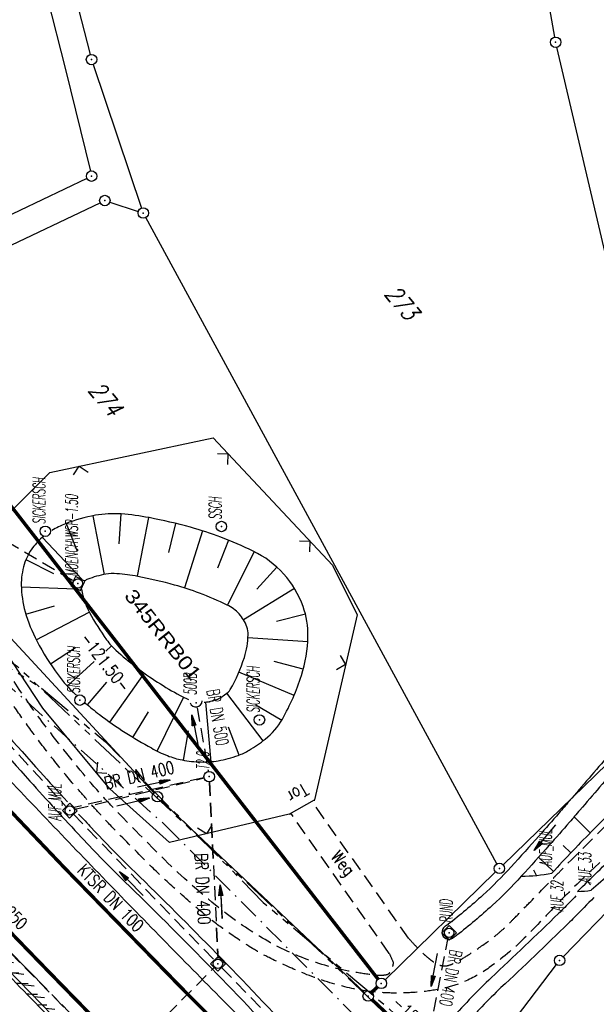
# Model space of a CAD drawing. Extents: x 448150 to 449332, y 437108 to 438384.
# Tile 126 of 159: x 448673 to 448756, y 437779 to 437920. Entities that reach past the tile are written whole.
import ezdxf
from ezdxf.enums import TextEntityAlignment as Align

# ---------------------------------------------------------------- set-up
doc = ezdxf.new("R2010")
doc.units = 0
doc.header["$LTSCALE"] = 2
doc.header["$MEASUREMENT"] = 0
for name, pattern in [('ACHSE', [5.5, 4, -0.5, 0.5, -0.5]), ('AUSGEZOGEN', [0]), ('BAB-FM2', [2.6, 1.5, -0.5, 0.1, -0.5]), ('GESTRICH-X2', [1.5, 1, -0.5]), ('PHANTOMX2', [5, 2.5, -0.5, 0.5, -0.5, 0.5, -0.5])]:
    doc.linetypes.add(name, pattern=pattern)
doc.layers.get('0').update_dxf_attribs({"linetype": 'AUSGEZOGEN'})
for name, color, linetype in [('212-ABSTAND', 8, 'AUSGEZOGEN'), ('212-FLSTNR', 8, 'AUSGEZOGEN'), ('212-GRENZL', 8, 'AUSGEZOGEN'), ('212-GRENZL-BAB', 7, 'AUSGEZOGEN'), ('212-GRENZP', 8, 'AUSGEZOGEN'), ('212-GRENZP-BAB', 7, 'AUSGEZOGEN'), ('ACHSETOP', 250, 'ACHSE'), ('ANMERKUNG', 7, 'CONTINUOUS'), ('BAB_FM', 5, 'BAB-FM2'), ('BOESCHG', 250, 'AUSGEZOGEN'), ('DURCHL', 200, 'GESTRICH-X2'), ('FBRTOP', 250, 'AUSGEZOGEN'), ('KANAL', 7, 'GESTRICH-X2'), ('Lichtwellenleiter COLT', 46, 'PHANTOMX2'), ('Lichtwellenleiter GLH', 46, 'PHANTOMX2'), ('MULDE', 250, 'AUSGEZOGEN'), ('PFEIL', 7, 'CONTINUOUS'), ('PFEILTOP', 200, 'AUSGEZOGEN'), ('RRB', 250, 'AUSGEZOGEN'), ('RRB-Schrift', 250, 'AUSGEZOGEN'), ('SCHLITZRINNE', 200, 'AUSGEZOGEN'), ('SCHSYMBOL', 200, 'AUSGEZOGEN'), ('TEXTO', 4, 'CONTINUOUS'), ('WEG', 250, 'GESTRICH-X2'), ('ZAUN', 30, 'AUSGEZOGEN')]:
    doc.layers.add(name, color=color, linetype=linetype)
doc.styles.add('ROMANS', font='romans.shx', dxfattribs={"width": 0.8})
doc.styles.add('UNIR-H', font='unir_h.shx', dxfattribs={"width": 0.8})
pattern_1 = [(358.2745, (448649.3639, 437806.4096), (0.045166, 1.49932), [])]

# ---------------------------------------------------------------- blocks, each defined once
blk = doc.blocks.new('GST')
at = {"color": 0}
blk.add_circle((0, 0), 0.75, dxfattribs=at)
blk.add_point((0, 0), dxfattribs=at)
blk = doc.blocks.new('10')
blk.add_blockref('GST', (0, 0))
blk = doc.blocks.new('42')
at = {"color": 0}
blk.add_arc((-0.02, -0.31), 0.91, 12.5363, 167.4637, dxfattribs=at)
blk.add_point((0, 0), dxfattribs=at)
blk = doc.blocks.new('20')
blk.add_lwpolyline([(-0.75, -0.75), (0.75, -0.75), (0.75, 0.75), (-0.75, 0.75)], close=True)
blk.add_circle((0, 0), 0.676)
blk.add_point((0, 0))
blk = doc.blocks.new('ZR')
at = {"color": 0}
for p, q in [((-1.05, -1.05), (0, 0)), ((0, 0), (1.07, -1.08))]:
    blk.add_line(p, q, dxfattribs=at)
blk = doc.blocks.new('PFEIL2')
at = {"color": 0}
for p, q in [((0.88, 0), (-2.4, -0.01)), ((0.88, -0.27), (0.88, 0.28)), ((0.88, 0.28), (2.43, 0.01)), ((0.91, 0.27), (0.88, 0.26)), ((0.97, 0.26), (0.88, 0.25)), ((1.02, 0.25), (0.88, 0.23)), ((1.07, 0.24), (0.88, 0.21)), ((1.13, 0.23), (0.88, 0.19)), ((1.18, 0.22), (0.88, 0.17)), ((1.24, 0.21), (0.88, 0.15)), ((1.29, 0.21), (0.88, 0.14)), ((1.34, 0.2), (0.88, 0.12)), ((1.4, 0.19), (0.88, 0.1)), ((1.45, 0.18), (0.88, 0.08)), ((1.51, 0.17), (0.88, 0.06)), ((1.56, 0.16), (0.88, 0.04)), ((1.61, 0.15), (0.88, 0.02)), ((1.67, 0.14), (0.88, 0.01)), ((1.72, 0.13), (0.88, -0.01)), ((1.78, 0.12), (0.88, -0.03)), ((1.83, 0.11), (0.88, -0.05)), ((1.88, 0.1), (0.88, -0.07)), ((1.94, 0.09), (0.88, -0.09)), ((2.05, 0.08), (0.88, -0.12)), ((1.99, 0.08), (0.88, -0.11)), ((2.1, 0.07), (0.88, -0.14)), ((2.15, 0.06), (0.88, -0.16)), ((2.21, 0.05), (0.88, -0.18)), ((2.26, 0.04), (0.88, -0.2)), ((2.32, 0.03), (0.88, -0.22)), ((2.37, 0.02), (0.88, -0.23)), ((2.42, 0.01), (0.88, -0.25)), ((2.43, 0.01), (0.88, -0.27))]:
    blk.add_line(p, q, dxfattribs=at)

msp = doc.modelspace()

# ---------------------------------------------------------------- hatches: boundary and pattern name
at = {"layer": 'SCHLITZRINNE'}
h = msp.add_hatch(dxfattribs=at)
h.set_pattern_fill('_USER', color=256, scale=1.5, angle=45, style=0, pattern_type=0)
h.set_pattern_definition([(353.2904, (448535.0215, 437939.729), (0.175256, 1.489727), [])])
edge = h.paths.add_edge_path()
edge.add_arc((450110.13, 439174.89), 2002.14, 217.64669, 217.75216)
edge.add_arc((450110.13, 439174.89), 2001.64, 217.64669, 217.80503)
edge.add_arc((450106.01, 439171.69), 1996.43, 217.80503, 218.16389)
edge.add_arc((450104.62, 439170.6), 1994.66, 218.16389, 218.52344)
edge.add_arc((450102.36, 439168.8), 1991.77, 218.52344, 218.88325)
edge.add_arc((450113.08, 439177.44), 2005.54, 218.88325, 219.24038)
edge.add_arc((450118.78, 439182.1), 2012.9, 219.24038, 219.59686)
edge.add_arc((450119.44, 439182.64), 2013.76, 219.59686, 219.95347)
edge.add_arc((450109.13, 439174.01), 2000.31, 219.95347, 220.31126)
edge.add_arc((450102.12, 439168.06), 1991.12, 220.31126, 220.67065)
edge.add_arc((450113.58, 439177.91), 2006.23, 220.67065, 221.02868)
edge.add_arc((450111.63, 439176.21), 2003.65, 221.02868, 221.38687)
edge.add_arc((450104.99, 439170.35), 1994.79, 221.38687, 221.74586)
edge.add_arc((450107.89, 439172.95), 1998.68, 221.74586, 222.10441)
edge.add_arc((450110.12, 439174.96), 2001.69, 222.10441, 222.4627)
edge.add_arc((450114.23, 439178.72), 2007.26, 222.4627, 222.81976)
edge.add_arc((450115.82, 439180.2), 2009.43, 222.81976, 223.17663)
edge.add_arc((450111.74, 439176.37), 2003.83, 223.17663, 223.53485)
edge.add_arc((450104.44, 439169.44), 1993.76, 223.53485, 223.89398)
edge.add_arc((450103.99, 439169), 1993.13, 223.89398, 224.25291)
edge.add_arc((450116.36, 439181.05), 2010.4, 224.25291, 224.61029)
edge.add_arc((450116.77, 439181.45), 2010.98, 224.61029, 224.72129)
edge.add_line((448524.85, 437951.99), (448525.24, 437952.3))
h = msp.add_hatch(dxfattribs=at)
h.set_pattern_fill('_USER', color=256, scale=1.5, angle=45, style=0, pattern_type=0)
h.set_pattern_definition(pattern_1)
edge = h.paths.add_edge_path()
edge.add_arc((450115.82, 439180.2), 2009.93, 222.9551, 223.17663)
edge.add_arc((450111.74, 439176.37), 2004.33, 223.17663, 223.53485)
edge.add_arc((450104.44, 439169.44), 1994.26, 223.53485, 223.89398)
edge.add_arc((450103.99, 439169), 1993.63, 223.89398, 224.25291)
edge.add_arc((450116.36, 439181.05), 2010.9, 224.25291, 224.61029)
edge.add_arc((450116.77, 439181.45), 2011.48, 224.61029, 224.72129)
edge.add_arc((450110.13, 439174.89), 2001.64, 217.64669, 217.80503)
edge.add_arc((450106.01, 439171.69), 1996.43, 217.80503, 218.16389)
edge.add_arc((450104.62, 439170.6), 1994.66, 218.16389, 218.52344)
edge.add_arc((450102.36, 439168.8), 1991.77, 218.52344, 218.88325)
edge.add_arc((450113.08, 439177.44), 2005.54, 218.88325, 219.24038)
edge.add_arc((450118.78, 439182.1), 2012.9, 219.24038, 219.59686)
edge.add_arc((450119.44, 439182.64), 2013.76, 219.59686, 219.95347)
edge.add_arc((450109.13, 439174.01), 2000.31, 219.95347, 220.31126)
edge.add_arc((450102.12, 439168.06), 1991.12, 220.31126, 220.67065)
edge.add_arc((450113.58, 439177.91), 2006.23, 220.67065, 221.02868)
edge.add_arc((450111.63, 439176.21), 2003.65, 221.02868, 221.38687)
edge.add_arc((450104.99, 439170.35), 1994.79, 221.38687, 221.74586)
edge.add_arc((450107.89, 439172.95), 1998.68, 221.74586, 222.10441)
edge.add_arc((450110.12, 439174.96), 2001.69, 222.10441, 222.4627)
edge.add_arc((450114.23, 439178.72), 2007.26, 222.4627, 222.81976)
edge.add_arc((450115.82, 439180.2), 2009.43, 222.81976, 223.17663)
edge.add_arc((450111.74, 439176.37), 2003.83, 223.17663, 223.53485)
edge.add_arc((450104.44, 439169.44), 1993.76, 223.53485, 223.89398)
edge.add_arc((450103.99, 439169), 1993.13, 223.89398, 224.25291)
edge.add_arc((450116.36, 439181.05), 2010.4, 224.25291, 224.61029)
edge.add_arc((450116.77, 439181.45), 2010.98, 224.61029, 224.72129)
h = msp.add_hatch(dxfattribs=at)
h.set_pattern_fill('_USER', color=256, scale=1.5, angle=45, style=0, pattern_type=0)
h.set_pattern_definition(pattern_1)
edge = h.paths.add_edge_path()
edge.add_arc((450116.77, 439181.45), 2010.98, 224.72129, 224.96759)
edge.add_arc((450103.94, 439168.64), 1992.85, 224.96759, 225.25393)
edge.add_arc((450116.77, 439181.45), 2011.48, 224.72129, 224.80604)
edge.add_arc((450115.82, 439180.2), 2009.93, 222.9551, 223.17663)
edge.add_arc((450111.74, 439176.37), 2004.33, 223.17663, 223.53485)
edge.add_arc((450104.44, 439169.44), 1994.26, 223.53485, 223.89398)
edge.add_arc((450103.99, 439169), 1993.63, 223.89398, 224.25291)
edge.add_arc((450116.36, 439181.05), 2010.9, 224.25291, 224.61029)
edge.add_arc((450116.77, 439181.45), 2011.48, 224.61029, 224.72129)
edge.add_arc((450110.13, 439174.89), 2001.64, 217.64669, 217.80503)
edge.add_arc((450106.01, 439171.69), 1996.43, 217.80503, 218.16389)
edge.add_arc((450104.62, 439170.6), 1994.66, 218.16389, 218.52344)
edge.add_arc((450102.36, 439168.8), 1991.77, 218.52344, 218.88325)
edge.add_arc((450113.08, 439177.44), 2005.54, 218.88325, 219.24038)
edge.add_arc((450118.78, 439182.1), 2012.9, 219.24038, 219.59686)
edge.add_arc((450119.44, 439182.64), 2013.76, 219.59686, 219.95347)
edge.add_arc((450109.13, 439174.01), 2000.31, 219.95347, 220.31126)
edge.add_arc((450102.12, 439168.06), 1991.12, 220.31126, 220.67065)
edge.add_arc((450113.58, 439177.91), 2006.23, 220.67065, 221.02868)
edge.add_arc((450111.63, 439176.21), 2003.65, 221.02868, 221.38687)
edge.add_arc((450104.99, 439170.35), 1994.79, 221.38687, 221.74586)
edge.add_arc((450107.89, 439172.95), 1998.68, 221.74586, 222.10441)
edge.add_arc((450110.12, 439174.96), 2001.69, 222.10441, 222.4627)
edge.add_arc((450114.23, 439178.72), 2007.26, 222.4627, 222.81976)
edge.add_arc((450115.82, 439180.2), 2009.43, 222.81976, 223.17663)
edge.add_arc((450111.74, 439176.37), 2003.83, 223.17663, 223.53485)
edge.add_arc((450104.44, 439169.44), 1993.76, 223.53485, 223.89398)
edge.add_arc((450103.99, 439169), 1993.13, 223.89398, 224.25291)
edge.add_arc((450116.36, 439181.05), 2010.4, 224.25291, 224.61029)
edge.add_arc((450116.77, 439181.45), 2010.98, 224.61029, 224.72129)
h = msp.add_hatch(dxfattribs=at)
h.set_pattern_fill('_USER', color=256, scale=1.5, angle=45, style=0, pattern_type=0)
h.set_pattern_definition([(0.19809, (448696.2442, 437758.0261), (-0.005186, 1.499991), [])])
edge = h.paths.add_edge_path()
edge.add_arc((450103.94, 439168.64), 1992.85, 225.25393, 225.3265)
edge.add_arc((450104.38, 439169.08), 1993.47, 225.3265, 225.68551)
edge.add_arc((450114.11, 439179.05), 2007.4, 225.68551, 226.04327)
edge.add_arc((450116.37, 439181.4), 2010.66, 226.04327, 226.40034)
edge.add_arc((450108.35, 439172.97), 1999.02, 226.40034, 226.75845)
edge.add_arc((450107.36, 439171.92), 1997.58, 226.75845, 227.1169)
edge.add_arc((450114.22, 439179.31), 2007.66, 227.1169, 227.47445)
edge.add_arc((450112.04, 439176.93), 2004.44, 227.47445, 227.83238)
edge.add_arc((450107.82, 439172.27), 1998.16, 227.83238, 228.19088)
edge.add_arc((450107.66, 439172.09), 1997.92, 228.19088, 228.54975)
edge.add_arc((450107.03, 439171.38), 1996.96, 228.54975, 228.9087)
edge.add_arc((450111.57, 439176.59), 2003.87, 228.9087, 229.26596)
edge.add_arc((450119.09, 439185.32), 2015.39, 229.26596, 229.6222)
edge.add_arc((450115.13, 439180.66), 2009.28, 229.6222, 229.97992)
edge.add_arc((450101.81, 439164.79), 1988.56, 229.97992, 230.3395)
edge.add_arc((450135.91, 439205.92), 2041.98, 230.3395, 230.69914)
edge.add_arc((450015.79, 439059.17), 1852.34, 230.69914, 231.07675)
edge.add_arc((450440.04, 439584.51), 2527.6, 231.07675, 231.41321)
edge.add_arc((449605.18, 438538.21), 1189.04, 231.41321, 231.90377)
edge.add_arc((451876.6, 441435.45), 4870.53, 231.90377, 232.05412)
edge.add_arc((449764.39, 438726.67), 1435.57, 232.05412, 232.33105)
edge.add_arc((663048.57, 714993.47), 350453.47, 232.3310515, 232.3318237)
edge.add_arc((452105.71, 441751.77), 5260.88, 232.33184, 232.33814)
edge.add_arc((1083717.78, 1260087.56), 1038995.51, 232.33813988, 232.33882921)
edge.add_arc((362297.75, 325361.77), 141749.67, 52.3359582, 52.3410109, ccw=False)
edge.add_arc((130991.07, 25697.41), 520301.52, 52.3345817, 52.3359582, ccw=False)
edge.add_arc((597397.74, 629905.02), 242982.19, 232.3337962, 232.3367437)
edge.add_arc((1091510.3, 1270060.01), 1051651.24, 232.33674373, 232.33742474)
edge.add_arc((63904.41, -61307.14), 630166.93, 52.33651599, 52.33765249, ccw=False)
edge.add_line((448950.68, 437541.27), (448965.93, 437529.5))
edge.add_arc((450103.94, 439168.64), 1993.35, 225.25393, 225.3265)
edge.add_arc((450104.38, 439169.08), 1993.97, 225.3265, 225.63395)
h = msp.add_hatch(dxfattribs=at)
h.set_pattern_fill('_USER', color=256, scale=1.5, angle=45, style=0, pattern_type=0)
h.set_pattern_definition([(1.0848, (448717.7677, 437736.8698), (-0.0283982, 1.4997312), [])])
edge = h.paths.add_edge_path()
edge.add_arc((450104.38, 439169.08), 1993.97, 225.67714, 225.68551)
edge.add_arc((450114.11, 439179.05), 2007.9, 225.68551, 226.04327)
edge.add_arc((450116.37, 439181.4), 2011.16, 226.04327, 226.34876)
edge.add_arc((450103.94, 439168.64), 1992.85, 225.25393, 225.3265)
edge.add_arc((450104.38, 439169.08), 1993.47, 225.3265, 225.68551)
edge.add_arc((450114.11, 439179.05), 2007.4, 225.68551, 226.04327)
edge.add_arc((450116.37, 439181.4), 2010.66, 226.04327, 226.40034)
edge.add_arc((450108.35, 439172.97), 1999.02, 226.40034, 226.75845)
edge.add_arc((450107.36, 439171.92), 1997.58, 226.75845, 227.1169)
edge.add_arc((450114.22, 439179.31), 2007.66, 227.1169, 227.47445)
edge.add_arc((450112.04, 439176.93), 2004.44, 227.47445, 227.83238)
edge.add_arc((450107.82, 439172.27), 1998.16, 227.83238, 228.19088)
edge.add_arc((450107.66, 439172.09), 1997.92, 228.19088, 228.54975)
edge.add_arc((450107.03, 439171.38), 1996.96, 228.54975, 228.9087)
edge.add_arc((450111.57, 439176.59), 2003.87, 228.9087, 229.26596)
edge.add_arc((450119.09, 439185.32), 2015.39, 229.26596, 229.6222)
edge.add_arc((450115.13, 439180.66), 2009.28, 229.6222, 229.97992)
edge.add_arc((450101.81, 439164.79), 1988.56, 229.97992, 230.3395)
edge.add_arc((450135.91, 439205.92), 2041.98, 230.3395, 230.69914)
edge.add_arc((450015.79, 439059.17), 1852.34, 230.69914, 231.07675)
edge.add_arc((450440.04, 439584.51), 2527.6, 231.07675, 231.41321)
edge.add_arc((449605.18, 438538.21), 1189.04, 231.41321, 231.90377)
edge.add_arc((451876.6, 441435.45), 4870.53, 231.90377, 232.05412)
edge.add_arc((449764.39, 438726.67), 1435.57, 232.05412, 232.33105)
edge.add_arc((663048.57, 714993.47), 350453.47, 232.3310515, 232.3318237)
edge.add_arc((452105.71, 441751.77), 5260.88, 232.33184, 232.33814)
edge.add_arc((1083717.78, 1260087.56), 1038995.51, 232.33813988, 232.33882921)
edge.add_arc((362297.75, 325361.77), 141749.67, 52.3359582, 52.3410109, ccw=False)
edge.add_arc((130991.07, 25697.41), 520301.52, 52.3345817, 52.3359582, ccw=False)
edge.add_arc((597397.74, 629905.02), 242982.19, 232.3337962, 232.3367437)
edge.add_arc((1091510.3, 1270060.01), 1051651.24, 232.33674373, 232.33742474)
edge.add_arc((63904.41, -61307.14), 630166.93, 52.33651599, 52.33765249, ccw=False)
edge.add_line((448950.68, 437541.27), (448965.93, 437529.5))
h = msp.add_hatch(dxfattribs=at)
h.set_pattern_fill('_USER', color=256, scale=1.5, angle=45, style=0, pattern_type=0)
h.set_pattern_definition([(1.92282, (448737.9663, 437717.5835), (-0.05033, 1.4991554), [])])
edge = h.paths.add_edge_path()
edge.add_arc((450116.37, 439181.4), 2011.16, 226.39158, 226.40034)
edge.add_arc((450108.35, 439172.97), 1999.52, 226.40034, 226.75845)
edge.add_arc((450107.36, 439171.92), 1998.08, 226.75845, 227.1169)
edge.add_arc((450114.22, 439179.31), 2008.16, 227.1169, 227.47445)
edge.add_arc((450112.04, 439176.93), 2004.94, 227.47445, 227.83238)
edge.add_arc((450107.82, 439172.27), 1998.66, 227.83238, 228.06865)
edge.add_arc((450103.94, 439168.64), 1992.85, 225.25393, 225.3265)
edge.add_arc((450104.38, 439169.08), 1993.47, 225.3265, 225.68551)
edge.add_arc((450114.11, 439179.05), 2007.4, 225.68551, 226.04327)
edge.add_arc((450116.37, 439181.4), 2010.66, 226.04327, 226.40034)
edge.add_arc((450108.35, 439172.97), 1999.02, 226.40034, 226.75845)
edge.add_arc((450107.36, 439171.92), 1997.58, 226.75845, 227.1169)
edge.add_arc((450114.22, 439179.31), 2007.66, 227.1169, 227.47445)
edge.add_arc((450112.04, 439176.93), 2004.44, 227.47445, 227.83238)
edge.add_arc((450107.82, 439172.27), 1998.16, 227.83238, 228.19088)
edge.add_arc((450107.66, 439172.09), 1997.92, 228.19088, 228.54975)
edge.add_arc((450107.03, 439171.38), 1996.96, 228.54975, 228.9087)
edge.add_arc((450111.57, 439176.59), 2003.87, 228.9087, 229.26596)
edge.add_arc((450119.09, 439185.32), 2015.39, 229.26596, 229.6222)
edge.add_arc((450115.13, 439180.66), 2009.28, 229.6222, 229.97992)
edge.add_arc((450101.81, 439164.79), 1988.56, 229.97992, 230.3395)
edge.add_arc((450135.91, 439205.92), 2041.98, 230.3395, 230.69914)
edge.add_arc((450015.79, 439059.17), 1852.34, 230.69914, 231.07675)
edge.add_arc((450440.04, 439584.51), 2527.6, 231.07675, 231.41321)
edge.add_arc((449605.18, 438538.21), 1189.04, 231.41321, 231.90377)
edge.add_arc((451876.6, 441435.45), 4870.53, 231.90377, 232.05412)
edge.add_arc((449764.39, 438726.67), 1435.57, 232.05412, 232.33105)
edge.add_arc((663048.57, 714993.47), 350453.47, 232.3310515, 232.3318237)
edge.add_arc((452105.71, 441751.77), 5260.88, 232.33184, 232.33814)
edge.add_arc((1083717.78, 1260087.56), 1038995.51, 232.33813988, 232.33882921)
edge.add_arc((362297.75, 325361.77), 141749.67, 52.3359582, 52.3410109, ccw=False)
edge.add_arc((130991.07, 25697.41), 520301.52, 52.3345817, 52.3359582, ccw=False)
edge.add_arc((597397.74, 629905.02), 242982.19, 232.3337962, 232.3367437)
edge.add_arc((1091510.3, 1270060.01), 1051651.24, 232.33674373, 232.33742474)
edge.add_arc((63904.41, -61307.14), 630166.93, 52.33651599, 52.33765249, ccw=False)
edge.add_line((448950.68, 437541.27), (448965.93, 437529.5))
h = msp.add_hatch(dxfattribs=at)
h.set_pattern_fill('_USER', color=256, scale=1.5, angle=45, style=0, pattern_type=0)
h.set_pattern_definition([(5.43336, (448830.8072, 437635.437), (-0.142032, 1.4932605), [])])
edge = h.paths.add_edge_path()
edge.add_arc((450115.13, 439180.66), 2009.78, 229.70332, 229.97992)
edge.add_arc((450101.81, 439164.79), 1989.06, 229.97992, 230.3395)
edge.add_arc((450135.91, 439205.92), 2042.48, 230.3395, 230.69914)
edge.add_arc((450015.79, 439059.17), 1852.84, 230.69914, 231.07675)
edge.add_arc((450440.04, 439584.51), 2528.1, 231.07675, 231.21107)
edge.add_arc((450103.94, 439168.64), 1992.85, 225.25393, 225.3265)
edge.add_arc((450104.38, 439169.08), 1993.47, 225.3265, 225.68551)
edge.add_arc((450114.11, 439179.05), 2007.4, 225.68551, 226.04327)
edge.add_arc((450116.37, 439181.4), 2010.66, 226.04327, 226.40034)
edge.add_arc((450108.35, 439172.97), 1999.02, 226.40034, 226.75845)
edge.add_arc((450107.36, 439171.92), 1997.58, 226.75845, 227.1169)
edge.add_arc((450114.22, 439179.31), 2007.66, 227.1169, 227.47445)
edge.add_arc((450112.04, 439176.93), 2004.44, 227.47445, 227.83238)
edge.add_arc((450107.82, 439172.27), 1998.16, 227.83238, 228.19088)
edge.add_arc((450107.66, 439172.09), 1997.92, 228.19088, 228.54975)
edge.add_arc((450107.03, 439171.38), 1996.96, 228.54975, 228.9087)
edge.add_arc((450111.57, 439176.59), 2003.87, 228.9087, 229.26596)
edge.add_arc((450119.09, 439185.32), 2015.39, 229.26596, 229.6222)
edge.add_arc((450115.13, 439180.66), 2009.28, 229.6222, 229.97992)
edge.add_arc((450101.81, 439164.79), 1988.56, 229.97992, 230.3395)
edge.add_arc((450135.91, 439205.92), 2041.98, 230.3395, 230.69914)
edge.add_arc((450015.79, 439059.17), 1852.34, 230.69914, 231.07675)
edge.add_arc((450440.04, 439584.51), 2527.6, 231.07675, 231.41321)
edge.add_arc((449605.18, 438538.21), 1189.04, 231.41321, 231.90377)
edge.add_arc((451876.6, 441435.45), 4870.53, 231.90377, 232.05412)
edge.add_arc((449764.39, 438726.67), 1435.57, 232.05412, 232.33105)
edge.add_arc((663048.57, 714993.47), 350453.47, 232.3310515, 232.3318237)
edge.add_arc((452105.71, 441751.77), 5260.88, 232.33184, 232.33814)
edge.add_arc((1083717.78, 1260087.56), 1038995.51, 232.33813988, 232.33882921)
edge.add_arc((362297.75, 325361.77), 141749.67, 52.3359582, 52.3410109, ccw=False)
edge.add_arc((130991.07, 25697.41), 520301.52, 52.3345817, 52.3359582, ccw=False)
edge.add_arc((597397.74, 629905.02), 242982.19, 232.3337962, 232.3367437)
edge.add_arc((1091510.3, 1270060.01), 1051651.24, 232.33674373, 232.33742474)
edge.add_arc((63904.41, -61307.14), 630166.93, 52.33651599, 52.33765249, ccw=False)
edge.add_line((448950.68, 437541.27), (448965.93, 437529.5))

# ---------------------------------------------------------------- linework, layer by layer
at = {"layer": '212-GRENZL'}
for p, q in [((448749.56, 437917.66), (448744.27, 437947.56)), ((448673.11, 437937.22), (448679.28, 437913)), ((448677.17, 437937.42), (448682.84, 437915.15)), ((448757.58, 437883.39), (448749.86, 437916.19)), ((448679.28, 437913), (448682.86, 437898.41)), ((448683.27, 437913.71), (448690.22, 437893.09)), ((448682.36, 437897.36), (448648.43, 437881.18)), ((448650.88, 437878.02), (448684.26, 437893.85)), ((448685.65, 437893.94), (448689.75, 437892.61)), ((448741.25, 437798.86), (448690.82, 437891.72)), ((448742.15, 437798.72), (448761.24, 437817.26)), ((448750.78, 437785.51), (448770.92, 437806.25)), ((448725.19, 437782.2), (448741.07, 437797.68)), ((448739.15, 437770.4), (448749.81, 437784.37))]:
    msp.add_line(p, q, dxfattribs=at)
at = {"layer": '212-GRENZL-BAB', "const_width": 0.5, "flags": 128}
for points in [[(448650.66, 437877.1), (448724.19, 437782.27)], [(448723.28, 437780.4), (448724.1, 437781.17)], [(448735.93, 437767.41), (448723.32, 437779.33)]]:
    msp.add_lwpolyline(points, dxfattribs=at)
at = {"layer": '212-GRENZL-BAB', "flags": 128}
for points in [[(448691.99, 437809.04), (448639.66, 437865.65)], [(448722.23, 437780.37), (448693.04, 437807.97)]]:
    msp.add_lwpolyline(points, dxfattribs=at)
at = {"layer": 'ACHSETOP', "flags": 128}
msp.add_lwpolyline([(448380.24, 438171.9), (448383.35, 438166.51), (448396.09, 438145), (448409.1, 438123.65), (448422.38, 438102.47), (448435.91, 438081.45), (448449.72, 438060.6), (448463.78, 438039.93), (448478.1, 438019.44), (448492.67, 437999.13), (448507.5, 437979), (448522.57, 437959.06), (448537.9, 437939.3), (448553.47, 437919.75), (448569.28, 437900.38), (448585.34, 437881.22), (448601.63, 437862.26), (448618.16, 437843.5), (448634.92, 437824.95), (448651.91, 437806.62), (448669.13, 437788.49), (448686.58, 437770.59), (448704.24, 437752.9), (448722.13, 437735.43), (448740.24, 437718.19), (448758.55, 437701.18), (448777.08, 437684.4), (448795.82, 437667.85), (448814.77, 437651.54), (448833.91, 437635.46), (448853.26, 437619.62), (448872.8, 437604.03), (448888.34, 437591.92), (448892.53, 437588.68), (448912.32, 437573.41), (448932.11, 437558.13), (448951.9, 437542.85), (449011.27, 437497.03), (449090.43, 437435.92), (449169.59, 437374.82), (449183.7, 437363.93)], dxfattribs=at)
at = {"layer": 'BAB_FM'}
msp.add_lwpolyline([(448606.47, 437905.57), (448627.92, 437878.9), (448639.5, 437862.46), (448640.63, 437858.14), (448643.31, 437857.82), (448662.12, 437832.51), (448693.51, 437804.51), (448720.33, 437777.56), (448723.29, 437774.87), (448728.72, 437768.94), (448764.19, 437737.54), (448775.03, 437717.1), (448810.39, 437687.14), (448816.9, 437686.33), (448825.27, 437683.66), (448833.11, 437680.12), (448851.53, 437670.91), (448862.96, 437665.89), (448882.77, 437655.26), (448918.27, 437629.28), (448928.6, 437621.86), (448948.54, 437606.81), (448982.52, 437579.32)], dxfattribs=at)
at = {"layer": 'BOESCHG'}
for p, q in [((448683.24, 437848.88), (448684.86, 437840.43)), ((448687.22, 437849.14), (448686.93, 437844.85)), ((448679.4, 437847.77), (448680.97, 437843.77)), ((448691.19, 437848.62), (448689.58, 437840.17)), ((448695.09, 437847.77), (448694.07, 437843.59)), ((448698.95, 437846.71), (448696.37, 437838.5)), ((448675.97, 437845.76), (448681.62, 437839.76)), ((448702.71, 437845.35), (448701.1, 437841.36)), ((448706.37, 437843.73), (448702.57, 437836.01)), ((448673.61, 437842.58), (448677.55, 437840.59)), ((448709.66, 437841.48), (448706.76, 437838.31)), ((448672.95, 437838.66), (448680.78, 437838.39)), ((448712.19, 437838.4), (448704.84, 437833.93)), ((448673.59, 437834.72), (448677.71, 437835.95)), ((448675.1, 437831.02), (448682.71, 437835.03)), ((448713.76, 437834.74), (448709.59, 437833.68)), ((448714.08, 437830.77), (448705.5, 437831.31)), ((448677.14, 437827.58), (448680.73, 437829.95)), ((448685.08, 437829.43), (448685.9, 437830.18)), ((448679.54, 437824.39), (448683.41, 437827.92)), ((448713.44, 437826.82), (448709.28, 437827.93)), ((448685.64, 437819.23), (448690.63, 437826.23)), ((448712.12, 437823.05), (448704.2, 437826.4)), ((448682.47, 437821.68), (448685.23, 437824.98)), ((448707.66, 437816.54), (448702.45, 437823.38)), ((448692.46, 437815.06), (448696.25, 437822.78)), ((448700.2, 437813.53), (448699.43, 437822.1)), ((448688.97, 437817.03), (448691.22, 437820.69)), ((448710.34, 437819.47), (448706.64, 437821.67)), ((448696.22, 437813.75), (448696.98, 437817.98)), ((448704.24, 437814.48), (448702.71, 437818.5)), ((448752.34, 437805.6), (448754.65, 437803.31)), ((448750.77, 437801.48), (448751.87, 437800.44)), ((448749.37, 437797.75), (448747.22, 437799.79)), ((448746.93, 437797.19), (448746.57, 437797.94)), ((448754.71, 437795.84), (448754.26, 437796.3))]:
    msp.add_line(p, q, dxfattribs=at)
for points in [[(448701.17, 437822.52, 0.049607), (448701.23, 437822.55, 0.031142), (448702.65, 437823.53, 0.096617), (448702.96, 437823.89, 0.052772), (448704.98, 437828.52, 0.070333), (448705.52, 437831.76, 0.092633), (448705.33, 437832.92, 0.097312), (448704.23, 437834.76, 0.097625), (448702.53, 437836.03, 0.021377), (448698.54, 437837.75, 0.023745), (448694.97, 437838.91, 0.019408), (448689.67, 437840.15, 0.029466), (448686.68, 437840.55, 0.06155), (448685.06, 437840.47, 0.051581), (448682.48, 437839.74, 0.029991), (448682.04, 437839.53, 0.008309)], [(448681.59, 437838.32, 0.037773), (448681.77, 437837.39, 0.055064), (448682.76, 437834.95, 0.033523), (448685.2, 437831.03, 0.051397), (448686.54, 437829.54, 0.021288), (448689.41, 437827.14, 0.021019), (448692.52, 437824.96, 0.017356), (448695.74, 437823.04, 0.025731), (448696.96, 437822.46, 0.048878)], [(448699.19, 437822.08, 0.038673), (448699.73, 437822.14, 0.042778), (448701.17, 437822.52, 0.049607)], [(448761.58, 437809.94, 0.012178), (448755.21, 437803.87, 0.012178), (448749.15, 437797.5)]]:
    msp.add_lwpolyline(points, format="xyb", dxfattribs=at)
at = {"layer": 'BOESCHG', "flags": 128}
for points in [[(448752.83, 437794.89, -0.005505), (448758.62, 437800.5, -0.005505), (448764.53, 437805.97, -0.006998), (448772.22, 437812.74, -0.006998), (448780.09, 437819.29)], [(448781.68, 437816.48, 0.006882), (448773.71, 437810.56, 0.006882), (448765.9, 437804.42, 0.005029), (448760.3, 437799.79, 0.005029), (448754.79, 437795.06)]]:
    msp.add_lwpolyline(points, format="xyb", dxfattribs=at)
at = {"layer": 'BOESCHG'}
for centre, radius, start, end in [((448744.54, 437821.81), 24.74, 270.5179, 280.7409), ((448752.74, 437807.61), 12.71, 270.4283, 279.3069)]:
    msp.add_arc(centre, radius, start, end, dxfattribs=at)
at = {"layer": 'DURCHL'}
for p, q in [((448634.66, 437866.59), (448680.44, 437839.53)), ((448698.19, 437821.28), (448699.81, 437812.12)), ((448699.13, 437811.23), (448680.52, 437806.95)), ((448699.91, 437810.6), (448701.2, 437785.47)), ((448687.5, 437770.75), (448700.66, 437783.97))]:
    msp.add_line(p, q, dxfattribs=at)
at = {"layer": 'FBRTOP'}
for points in [[(448962.29, 437556.31, -0.000002), (448991.97, 437533.4, 0.000001), (449021.66, 437510.48, 0), (449059.52, 437481.26, 0), (449100.82, 437449.38, 0.000002), (449140.4, 437418.83, -0.000003), (449179.98, 437388.28, -0.000002), (449197.09, 437375.08, 0.000004)], [(448881.99, 437575.03, 0.000003), (448891.88, 437567.39, -0.000022), (448901.78, 437559.75, -0.000006), (448911.67, 437552.11, 0.000013), (448921.57, 437544.47, 0.000003), (448931.46, 437536.84, -0.000005), (448941.36, 437529.2, 0), (448949.81, 437522.68, 0.000001)], [(448574.5, 437920.8, 0.001555), (448582.38, 437911.22, 0.001556), (448590.32, 437901.68, 0.001561), (448598.3, 437892.22, 0.001568), (448606.33, 437882.81, 0.001562), (448614.45, 437873.42, 0.001563), (448622.63, 437864.08, 0.001566), (448630.84, 437854.82, 0.001565), (448639.12, 437845.6, 0.001563), (448647.46, 437836.43, 0.001558), (448655.85, 437827.32, 0.001557), (448664.31, 437818.25, 0.001563), (448672.83, 437809.23, 0.001567), (448681.38, 437800.28, 0.001566), (448689.98, 437791.39, 0.001559), (448698.68, 437782.52, 0.001559), (448707.43, 437773.71, 0.001566), (448716.2, 437764.99, 0.000469), (448718.84, 437762.38, 0.001561)], [(448902.92, 437602.14, 0.000003), (448912.81, 437594.5, -0.000022)], [(448942.5, 437571.59, 0.000003), (448952.39, 437563.95, -0.000005)]]:
    msp.add_lwpolyline(points, format="xyb", dxfattribs=at)
at = {"layer": 'FBRTOP', "const_width": 0.5}
for points in [[(448933.33, 437559.71, 0.000003), (448943.23, 437552.07, -0.000005), (448953.12, 437544.44, -0.000002), (448982.81, 437521.52, 0.000001), (449012.49, 437498.61, 0), (449050.36, 437469.38, 0), (449091.65, 437437.51, 0.000002), (449131.24, 437406.96, -0.000003), (449170.82, 437376.41, -0.000001), (449185.28, 437365.24, 0.000004)], [(448960.47, 437553.95, -0.000002), (448990.15, 437531.04)], [(449099, 437447.02, 0.000002), (449138.58, 437416.47, -0.000003), (449178.16, 437385.92, -0.000002), (449194.74, 437373.12, 0.000004)], [(448526.29, 437957.5, 0.001126), (448531.79, 437950.38, 0.001566), (448539.47, 437940.54, 0.001569), (448547.22, 437930.74, 0.00157), (448555.02, 437921, 0.001558), (448562.89, 437911.31, 0.001555), (448570.82, 437901.66, 0.001556), (448578.83, 437892.05, 0.001561), (448586.86, 437882.51, 0.001568), (448594.95, 437873.03, 0.001562), (448603.14, 437863.57, 0.001563), (448611.37, 437854.17, 0.001566), (448619.65, 437844.83, 0.001565), (448627.99, 437835.55, 0.001563), (448636.39, 437826.3, 0.001558), (448644.85, 437817.12, 0.001557), (448653.37, 437807.99, 0.001563), (448661.95, 437798.89, 0.001567), (448670.57, 437789.88, 0.001566), (448679.24, 437780.93, 0.001559), (448688, 437771.99, 0.001096), (448694.19, 437765.74, 0.001566)], [(448901.1, 437599.78, 0.000003), (448910.99, 437592.14, -0.000022)], [(448893.75, 437590.26, 0.000003), (448903.65, 437582.63, -0.000022)], [(448940.68, 437569.23, 0.000003), (448950.57, 437561.59, -0.000005)]]:
    msp.add_lwpolyline(points, format="xyb", dxfattribs=at)
msp.add_lwpolyline([(448391.16, 438180.99), (448395.44, 438173.57), (448408.09, 438152.21), (448421.01, 438131.01), (448434.19, 438109.97), (448447.64, 438089.11), (448461.34, 438068.41), (448475.3, 438047.88), (448489.52, 438027.53), (448503.99, 438007.36), (448518.72, 437987.37), (448533.69, 437967.57), (448548.9, 437947.96), (448564.37, 437928.53), (448580.07, 437909.31), (448596.01, 437890.28), (448612.19, 437871.45), (448628.6, 437852.82), (448645.25, 437834.41), (448662.12, 437816.2), (448679.22, 437798.2), (448696.54, 437780.42), (448713.76, 437763.18)], dxfattribs=at)
at = {"layer": 'KANAL'}
for p, q in [((448634.66, 437866.59), (448680.44, 437839.53)), ((448646.28, 437843.28), (448679.41, 437807.06)), ((448698.19, 437821.28), (448699.81, 437812.12)), ((448646.13, 437811.81), (448686.44, 437770.75)), ((448680.62, 437806.69), (448699.22, 437811.19)), ((448699.97, 437810.62), (448701.16, 437785.25)), ((448680.37, 437806.02), (448700.72, 437784.97)), ((448731.03, 437771.78), (448734.25, 437788.22)), ((448687.5, 437770.75), (448700.66, 437783.97)), ((448701.72, 437783.94), (448721.81, 437763.16))]:
    msp.add_line(p, q, dxfattribs=at)
at = {"layer": 'Lichtwellenleiter COLT', "flags": 128}
msp.add_lwpolyline([(448659.36, 437835.4), (448668.13, 437829.07), (448675.79, 437824.13), (448685.03, 437816.4), (448707.69, 437793.32), (448725.46, 437778.29), (448744.1, 437761.36), (448761.36, 437745.15), (448817.3, 437686.93), (448837.37, 437672.42), (448852.44, 437665.48), (448883.39, 437653.91), (448906.67, 437637.3), (448923.16, 437622.3), (448933.12, 437620.67), (448942.93, 437614.42), (448953.22, 437606.47), (448980, 437585.1), (448999.76, 437565.35), (449013.23, 437542.09), (449015.39, 437534.98), (449018.87, 437529.6), (449025.86, 437525.22), (449038.3, 437522.2), (449054.37, 437521.79), (449059.83, 437520.83), (449063.6, 437518.32), (449065.94, 437515.99), (449065.94, 437515.99), (449095.92, 437479.56), (449111.4, 437468.12), (449127.44, 437455.52), (449178.72, 437415.24), (449213.53, 437388.76)], dxfattribs=at)
at = {"layer": 'Lichtwellenleiter GLH', "flags": 128}
msp.add_lwpolyline([(448402.86, 438190.72), (448415.11, 438168.31), (448419.91, 438160.49), (448420.72, 438158.16), (448503.05, 438031.34), (448522.17, 438004.42), (448532.91, 437989.33), (448539.67, 437979.78), (448549.91, 437964.58), (448559.07, 437950.98), (448598, 437903.19), (448632.59, 437863.53), (448656.71, 437838.28), (448666.36, 437831.36), (448672.42, 437827.2), (448672.42, 437827.2), (448672.42, 437827.2), (448838.47, 437670.55), (448842.77, 437668.36), (448853.43, 437665), (448877.05, 437657.59), (448892.66, 437650.23), (448906.67, 437637.3), (448920.23, 437624.26), (448935.45, 437618.38), (448950.43, 437608.21), (448972.82, 437591), (448987.74, 437577.68), (449010.1, 437551.38), (449016.19, 437536.4), (449021.74, 437528.72), (449038.78, 437522.27), (449054.54, 437521.86), (449060.55, 437520.65), (449065.79, 437515.9), (449095.77, 437479.47), (449099.8, 437476.39), (449111.46, 437468.05), (449130.15, 437452.82), (449130.15, 437452.82), (449149.33, 437438.24), (449167.32, 437424.32), (449186.31, 437409.34), (449205.49, 437394.55), (449213.17, 437388.46)], dxfattribs=at)
at = {"layer": 'MULDE'}
for points in [[(448537.13, 437973.09, 0.005414), (448547.82, 437958.61, 0.006752), (448553.8, 437950.87, 0.000144), (448567.04, 437934.25, 0.0024), (448567.84, 437933.25, 0.004058), (448584.98, 437912.5, 0.00432), (448601.41, 437893.28, 0.000716), (448618.86, 437873.27, 0.000944), (448632.13, 437858.15, 0.000251), (448639.36, 437849.96, 0.000129), (448653.42, 437834.05, 0.001816), (448674.17, 437810.75, 0.00517), (448681.58, 437802.65, 0.011755), (448687.83, 437796.27, -0.006294), (448699.55, 437784.57, -0.007063), (448711.31, 437772.2, 0.012326), (448718.16, 437765.13, 0.002825), (448721.43, 437761.96, -0.004951)], [(448630.68, 437862.82, 0.00021), (448633.63, 437859.47, 0.000251), (448640.86, 437851.28, 0.000129), (448654.92, 437835.37, 0.001816), (448675.65, 437812.08, 0.002746), (448679.56, 437807.78, 0.011755)], [(448765.5, 437823.75, 0.001263), (448761.76, 437819.56, 0.003919), (448757.32, 437814.47, 0.00021), (448751.65, 437807.87, -0.000795), (448750.16, 437806.14, -0.003826), (448747.28, 437802.85, -0.002807), (448743.29, 437798.42, -0.022807), (448739.23, 437794.35, -0.020232), (448734.26, 437790.17, -0.010045), (448734.23, 437790.14, -0.001461), (448733.78, 437789.83, -0.001461)], [(448767.06, 437822.5, 0.001287), (448763.26, 437818.23, 0.003919), (448758.84, 437813.17, 0.00021), (448753.17, 437806.57, -0.000795), (448751.67, 437804.83, -0.003826), (448748.77, 437801.52, -0.002807), (448744.76, 437797.07, -0.022807)], [(448681.18, 437806.01, 0.00129), (448683.04, 437804.02, 0.011755), (448689.23, 437797.7, -0.006294), (448700.98, 437785.97, -0.007063), (448712.77, 437773.55, 0.012326), (448719.56, 437766.56, 0.002536), (448722.48, 437763.72, -0.004951)], [(448744.76, 437797.07, -0.022807), (448740.58, 437792.88, -0.020232), (448735.49, 437788.59, -0.010045), (448735.39, 437788.51, -0.001461), (448734.94, 437788.19, -0.001461)], [(448752.6, 437794.24, -0.000873), (448750.99, 437792.59, -0.005872), (448750.09, 437791.7, -0.003979), (448740.43, 437782.47, 0.013633), (448737.66, 437779.73, 0.002626), (448736.17, 437778.15, -0.000695), (448730.57, 437772.16, -0.002073), (448728.98, 437770.49, -0.00169), (448722.48, 437763.72)], [(448755.16, 437794, -0.001496), (448752.4, 437791.18, -0.005877), (448751.5, 437790.28, -0.003967), (448741.84, 437781.06, 0.01363), (448739.09, 437778.32, 0.002619), (448737.61, 437776.75, -0.000692), (448732.02, 437770.79, -0.002073), (448730.43, 437769.11, -0.001695), (448723.92, 437762.34)]]:
    msp.add_lwpolyline(points, format="xyb", dxfattribs=at)
msp.add_arc((448734.36, 437789.01), 1, 125.1711, 305.1711, dxfattribs=at)
at = {"layer": 'RRB'}
for points in [[(448704.09, 437814.43, 0.049607), (448705.68, 437815.19, 0.031142), (448707.98, 437816.78, 0.096617), (448710.44, 437819.64, 0.052772), (448713.18, 437825.93, 0.070333), (448714.11, 437831.54, 0.092633), (448713.42, 437835.82, 0.097312), (448710.62, 437840.51, 0.097625), (448706.26, 437843.78, 0.021377), (448701.6, 437845.79, 0.023745), (448697.26, 437847.21, 0.019408), (448691.3, 437848.6, 0.029466), (448687.31, 437849.13, 0.06155), (448683.58, 437848.94, 0.051581), (448679.3, 437847.73, 0.043627), (448677.32, 437846.74, 0.074824)], [(448676.15, 437845.91, 0.06289), (448674.57, 437844.27, 0.087122), (448673.36, 437841.88, 0.076609), (448672.94, 437838.88, 0.064839), (448673.49, 437835.08, 0.055064), (448675.18, 437830.88, 0.033523), (448678.24, 437825.99, 0.051397), (448680.75, 437823.18, 0.000728), (448680.86, 437823.08, 0.021019)], [(448682.13, 437821.96, 0.012499), (448684.17, 437820.31, 0.021019), (448687.88, 437817.71, 0.017356), (448691.62, 437815.5, 0.029477), (448693.93, 437814.4, 0.048878), (448696.05, 437813.78, 0.039513), (448698.76, 437813.49, 0.051124), (448701.23, 437813.67, 0.042778), (448704.09, 437814.43, 0.049607)]]:
    msp.add_lwpolyline(points, format="xyb", dxfattribs=at)
at = {"layer": 'SCHLITZRINNE'}
for points in [[(448891.31, 437587.1, 0.000003), (448901.2, 437579.46, -0.000022), (448911.1, 437571.82, -0.000006), (448920.99, 437564.18, 0.000013), (448930.89, 437556.55, 0.000003), (448940.78, 437548.91, -0.000005), (448950.68, 437541.27, -0.000001), (448965.93, 437529.5, 0.000001)], [(448525.24, 437952.3, 0.000691), (448528.63, 437947.92, 0.001566), (448536.32, 437938.07, 0.001569), (448544.09, 437928.25, 0.00157), (448551.91, 437918.49, 0.001558), (448559.79, 437908.78, 0.001555), (448567.74, 437899.11, 0.001556), (448575.76, 437889.48, 0.001561), (448583.81, 437879.93, 0.001568), (448591.92, 437870.43, 0.001562), (448600.12, 437860.95, 0.001563), (448608.37, 437851.52, 0.001566), (448616.66, 437842.17, 0.001565), (448625.02, 437832.86, 0.001563), (448633.44, 437823.6, 0.001558), (448641.92, 437814.4, 0.001557), (448650.45, 437805.25, 0.001563), (448659.05, 437796.14, 0.001567), (448667.69, 437787.11, 0.001566), (448676.37, 437778.14, 0.001559), (448685.15, 437769.18, 0.000484), (448687.89, 437766.41, 0.001566)], [(448644.78, 437810.58, 0.000967), (448650.09, 437804.91, 0.001563), (448658.69, 437795.79, 0.001567), (448667.33, 437786.76, 0.001566), (448676.02, 437777.79, 0.001559), (448684.8, 437768.83, 0.000484), (448687.54, 437766.06, 0.000484)]]:
    msp.add_lwpolyline(points, format="xyb", dxfattribs=at)
at = {"layer": 'WEG', "flags": 128}
for points in [[(448725.79, 437785.99, -0.001392), (448726.31, 437784.84, -0.048712), (448726.32, 437784.81, -0.099768), (448726.33, 437784.42, -0.053847), (448726.14, 437783.73, -0.062869), (448725.81, 437783.15, -0.125731), (448725.55, 437782.94, -0.077564), (448725.26, 437782.86, -0.029609), (448724.47, 437782.8, -0.035182), (448723.48, 437782.87, -0.011128), (448720.39, 437783.36, -0.046617), (448713.61, 437785.26, -0.04592), (448707.19, 437788.42, -0.032985), (448700.82, 437792.93, -0.024759), (448693.08, 437799.88, -0.007376), (448685.82, 437807.28, -0.015801), (448682.6, 437810.89, -0.011951), (448676.41, 437818.64, -0.017139), (448672.41, 437824.29, -0.004768), (448668.27, 437830.74, -0.00299), (448661.82, 437841.12, -0.00802), (448657.78, 437847.95, 0.010153), (448654.57, 437853.33, 0.030724), (448652.99, 437855.54, 0.006736), (448645.07, 437865.04, 0.026596), (448643.21, 437866.99, 0.012114), (448638.8, 437870.95)], [(448794.3, 437821.97, 0.084372), (448791.08, 437824.07, 0.149475), (448788.89, 437824.31, 0.048196), (448784.61, 437823.07, 0.06422), (448781.69, 437821.45, 0.0017), (448779.99, 437820.18, 0.006591), (448779.55, 437819.85, 0.007196), (448774.76, 437815.96, 0.005617), (448768.75, 437810.81, 0.007836), (448762.27, 437804.96, 0.004899), (448752.16, 437795.33, 0.012637), (448749.06, 437792.17, -0.010046), (448745.19, 437788.18, -0.039691), (448740.16, 437783.94, -0.059399), (448736.31, 437781.82, -0.040206), (448733.75, 437781.01, -0.031526), (448730.37, 437780.46, -0.022454), (448727.01, 437780.28, -0.025154), (448724.01, 437780.41, -0.041939), (448718.78, 437781.34, -0.035691), (448712.88, 437783.37, -0.013771), (448708.52, 437785.38, -0.024211), (448706.14, 437786.7, -0.015226), (448702.42, 437789.17, -0.018791), (448699.54, 437791.36, -0.010075), (448695.26, 437795.05, -0.011514), (448691.65, 437798.44, -0.004551), (448686.92, 437803.19, -0.008209), (448684.36, 437805.88, -0.003378), (448682.57, 437807.86, -0.003927), (448681.05, 437809.59, -0.009948), (448677.95, 437813.32, -0.009346), (448674.8, 437817.42, -0.005198), (448672.24, 437820.97, -0.008483), (448670.73, 437823.19, -0.00247), (448668.77, 437826.2, -0.002156), (448666.56, 437829.66, -0.001723), (448661.81, 437837.24, -0.004667), (448660.1, 437840.07, -0.001319), (448658.61, 437842.57, 0.000756), (448656.03, 437846.95, 0.000791), (448653.61, 437851.01, 0.002555), (448652.86, 437852.26, 0.017881), (448652.62, 437852.61, 0.003689), (448651.42, 437854.27, 0.015037), (448647.79, 437858.9, 0.013765), (448643.54, 437863.73, 0.002899), (448643.28, 437864, 0.000522), (448641.83, 437865.52, 0.019035), (448640, 437867.29, 0.013849), (448637.34, 437869.55)], [(448728.56, 437788.18, 0.006158), (448729.43, 437787.21, 0.00637), (448730.3, 437786.3, 0.000014), (448730.36, 437786.24, 0.000853), (448730.36, 437786.23, 0.014146), (448730.45, 437786.15, 0.002895), (448730.9, 437785.75, 0.010933), (448731.31, 437785.4, 0.007976), (448731.89, 437784.94, 0.024058), (448732.19, 437784.74, 0.015233), (448732.68, 437784.45, 0.042905), (448733.01, 437784.31, 0.034845), (448733.44, 437784.2, 0.071244), (448733.85, 437784.18, 0.050005), (448734.42, 437784.3, 0.048112), (448735.33, 437784.68, 0.022118), (448737.18, 437785.78, 0.008986), (448739.91, 437787.65, 0.019517), (448741.12, 437788.58, 0.005729), (448742.42, 437789.7, 0.019214), (448742.79, 437790.05, 0.000638), (448743.91, 437791.19, 0.000354), (448745.91, 437793.25, 0.000377), (448749.02, 437796.45, -0.001893), (448749.64, 437797.09, -0.001365), (448749.68, 437797.13, -0.000041), (448751.12, 437798.58, -0.000876), (448757.4, 437804.88, -0.001195), (448762.04, 437809.48, -0.007461), (448764.2, 437811.56, -0.005949), (448766.97, 437814.08, -0.010672), (448770.16, 437816.8, 0.005265), (448776.69, 437822.23, 0.003795), (448777.61, 437823.03, 0.001794), (448779.55, 437824.74, 0.096192), (448781.43, 437827.2, 0.050047), (448783.51, 437832.73, 0.078807), (448783.72, 437834.73, 0.047587), (448783.22, 437838.01)]]:
    msp.add_lwpolyline(points, format="xyb", dxfattribs=at)
for points in [[(448728.56, 437788.18), (448715.02, 437807.37), (448715.04, 437808.03)], [(448725.79, 437785.99), (448711.79, 437805.93), (448711.41, 437805.97)]]:
    msp.add_lwpolyline(points, dxfattribs=at)
at = {"layer": 'ZAUN'}
msp.add_lwpolyline([(448711.41, 437805.97), (448694.24, 437801.9), (448685.68, 437809.65), (448676.04, 437821.24), (448662.98, 437841.07), (448677.06, 437855.1), (448700.52, 437860.08), (448717.66, 437841.75), (448721.16, 437834.62), (448715.04, 437808.03)], dxfattribs=at)
at = {"layer": 'ZAUN', "flags": 128}
msp.add_lwpolyline([(448711.41, 437805.97), (448715.04, 437808.03)], dxfattribs=at)

# ---------------------------------------------------------------- block references
at = {"layer": '212-GRENZP', "rotation": 309.7713901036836}
for p in [(448749.69, 437916.92), (448683.03, 437914.42), (448683.04, 437897.68), (448684.94, 437894.17), (448690.46, 437892.38), (448741.61, 437798.2), (448750.26, 437784.97)]:
    msp.add_blockref('GST', p, dxfattribs=at)
at = {"layer": '212-GRENZP-BAB', "rotation": 309.7713901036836}
for p in [(448692.5, 437808.49), (448724.65, 437781.68), (448722.77, 437779.85)]:
    msp.add_blockref('GST', p, dxfattribs=at)
at = {"layer": 'PFEIL'}
for p, rotation in [((448697.92, 437817.86), 101.2595769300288), ((448689.01, 437807.7), 13.68629999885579), ((448688.76, 437796.02), 134.035000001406), ((448701.65, 437793.41), 92.68049999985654), ((448732.27, 437783.61), 258.902600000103)]:
    msp.add_blockref('PFEIL2', p, dxfattribs=dict(at, rotation=rotation))
at = {"layer": 'PFEILTOP'}
for p, rotation in [((448697.92, 437817.86), 101.259576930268), ((448691.97, 437810.38), 11.78220964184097), ((448748.17, 437802.62), 229.5274289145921), ((448701.64, 437793.41), 92.5894687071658)]:
    msp.add_blockref('PFEIL2', p, dxfattribs=dict(at, rotation=rotation))
at = {"layer": 'SCHSYMBOL'}
for name, p, rotation in [('10', (448676.39, 437846.65), 314.0358999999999), ('10', (448701.68, 437847.33), 314.0358999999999), ('20', (448681.07, 437839.14), 334.6832696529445), ('10', (448681.36, 437822.38), 314.0358999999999), ('42', (448698.05, 437822.01), 189.1871536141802), ('10', (448707.15, 437819.53), 314.0359), ('10', (448699.93, 437811.38), 314.0359), ('20', (448679.91, 437806.5), 313.7345), ('20', (448734.39, 437788.95), 315.2117), ('20', (448701.19, 437784.49), 314.6207)]:
    msp.add_blockref(name, p, dxfattribs=dict(at, rotation=rotation))
at = {"layer": 'ZAUN'}
for p, rotation in [((448702.61, 437857.78), 313.0706814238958), ((448681.27, 437855.99), 11.99979187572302), ((448714.4, 437845.23), 313.0706814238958), ((448719.52, 437827.52), 257.050550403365), ((448683.77, 437811.95), 129.7827037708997), ((448699.55, 437803.16), 193.3390860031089)]:
    msp.add_blockref('ZR', p, dxfattribs=dict(at, rotation=rotation))

# ---------------------------------------------------------------- texts
at = {"layer": '212-ABSTAND', "char_height": 1.8, "attachment_point": 5, "style": 'ROMANS'}
for s, insert, rotation in [('\\A1;-121.50-', (448685.01, 437827.82), 307.7885), ('-18.86-', (448729.84, 437776.34), 316.59)]:
    msp.add_mtext(s, dxfattribs=dict(at, insert=insert, rotation=rotation))
at = {"layer": '212-FLSTNR', "style": 'ROMANS', "oblique": 15, "width": 0.8}
for s, p in [('273', (448724.98, 437880.71)), ('274', (448682.42, 437866.87))]:
    msp.add_text(s, height=2.5, rotation=309.7714, dxfattribs=at).set_placement(p)
at = {"layer": 'ANMERKUNG', "style": 'ROMANS', "oblique": 7, "width": 0.5}
for s, p in [('SICKERSCH', (448676.39, 437847.65)), ('MOENCH\\WSP-1.50', (448681.07, 437840.14)), ('SSCH', (448701.68, 437848.33)), ('SICKERSCH', (448681.36, 437823.38)), ('SICKERSCH', (448707.15, 437820.53)), ('500B', (448698.09, 437823.1)), ('T2.6', (448699.93, 437812.39)), ('AUF_MUL', (448678.66, 437804.99)), ('AUF_MUL', (448749.15, 437798.5)), ('AUF_33', (448754.79, 437796.06)), ('AUF_32', (448750.79, 437791.99)), ('RUND', (448734.87, 437790.38))]:
    msp.add_text(s, height=1.8, rotation=90, dxfattribs=at).set_placement(p)
at = {"layer": 'RRB-Schrift', "style": 'UNIR-H', "width": 1.2}
msp.add_text('345RRB01', height=2, rotation=308.3884, dxfattribs=at).set_placement((448687.63, 437837.32))
at = {"layer": 'TEXTO', "style": 'ROMANS'}
for s, rotation, width, p in [('BR DN 500', 280.0267, 0.6, (448700.27, 437819.76)), ('BR DN 400', 13.6863, 0.75, (448690.09, 437810.72)), ('BR DN 400', 272.6805, 0.75, (448698.11, 437795.21)), ('KMZR DN 250', 314.4931, 0.75, (448668.25, 437793.8)), ('KTSR DN 100', 314.035, 0.75, (448685.14, 437793.35)), ('BR DN 400', 258.9026, 0.6, (448733.75, 437782.62))]:
    msp.add_text(s, height=1.8, rotation=rotation, dxfattribs=dict(at, width=width)).set_placement(p, align=Align.CENTER)
at = {"layer": 'WEG', "style": 'ROMANS', "width": 0.8}
msp.add_text('Weg', height=1.8, rotation=310.0195, dxfattribs=at).set_placement((448717.26, 437799.8))
at = {"layer": 'ZAUN', "style": 'ROMANS', "width": 0.8}
msp.add_text('Tor', height=1.8, rotation=209.544, dxfattribs=at).set_placement((448713.48, 437810.49))

doc.saveas('drawing.dxf')
